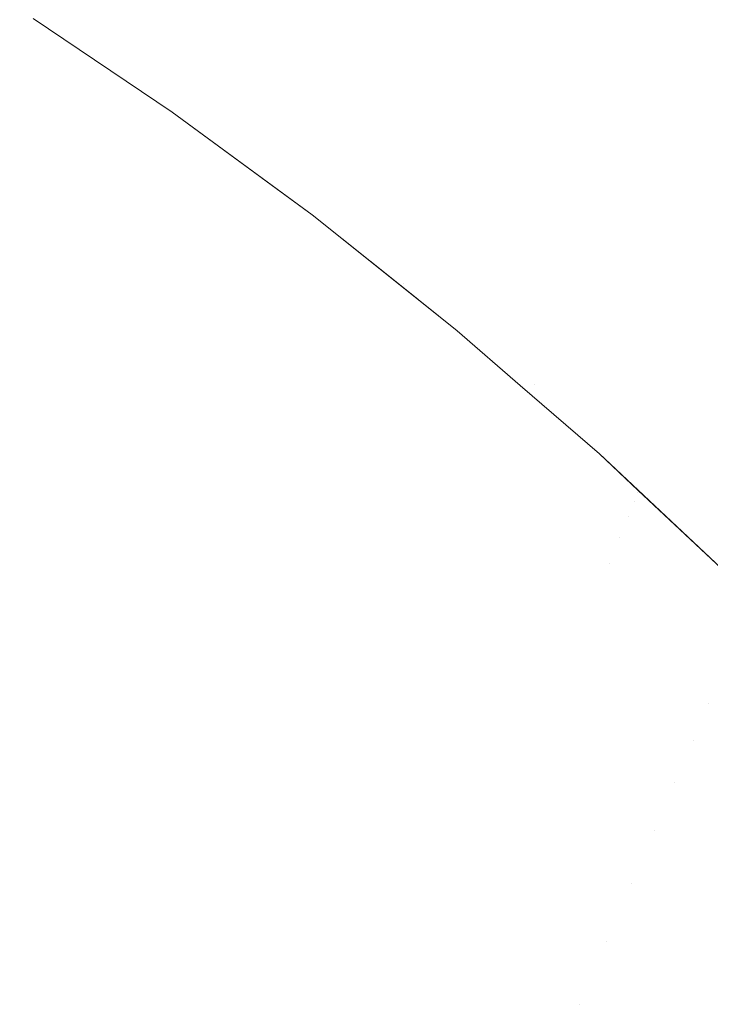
# Model space of a CAD drawing. Header units: centimetres. Extents: x -17.1 to 18.2, y 3.4 to 5.2.
# Tile 167 of 256: x -5.27198 to -5.26227, y 5.17832 to 5.19216. Entities that reach past the tile are written whole.
import ezdxf

# ---------------------------------------------------------------- set-up
doc = ezdxf.new("R2010")
doc.units = ezdxf.units.CM
doc.header["$LTSCALE"] = 2.54
doc.layers.add('Lucido design-1', color=7, linetype='Continuous')

# ---------------------------------------------------------------- blocks, each defined once
blk = doc.blocks.new('Gruppo-4-1')
at = {"color": 7, "linetype": 'Continuous', "lineweight": 9}
for points, invisible_edges in [([(18.147234, 5.190843, -1872.273252), (18.147234, 5.1926, -1872.277246), (-17.020308, 5.1926, -1872.277246), (-17.020308, 5.19167, -1872.275133)], 10), ([(-5.270146, 5.191068, -1872.917076), (-5.270156, 5.191034, -1872.918638), (-5.271968, 5.192242, -1872.918638), (-5.271958, 5.192276, -1872.917076)], 15), ([(-5.271784, 5.192177, -1872.915514), (-5.269833, 5.190863, -1872.915514), (-5.270146, 5.191068, -1872.917076), (-5.271958, 5.192276, -1872.917076)], 14), ([(-5.271903, 5.192287, -1872.710484), (-5.271747, 5.192287, -1872.705462), (-5.269938, 5.191079, -1872.705633), (-5.270091, 5.191079, -1872.71057)], 15), ([(-5.270091, 5.191079, -1872.71057), (-5.269833, 5.190863, -1872.715514), (-5.271784, 5.192177, -1872.715514), (-5.271903, 5.192287, -1872.710484)], 13), ([(-5.269683, 5.191079, -1872.700711), (-5.269938, 5.191079, -1872.705633), (-5.271747, 5.192287, -1872.705462), (-5.271488, 5.192287, -1872.700455)], 15), ([(-5.271488, 5.192287, -1872.700455), (-5.271125, 5.192287, -1872.695469), (-5.269327, 5.191079, -1872.69581), (-5.269683, 5.191079, -1872.700711)], 15), ([(-5.268871, 5.191079, -1872.690938), (-5.269327, 5.191079, -1872.69581), (-5.271125, 5.192287, -1872.695469), (-5.270661, 5.192287, -1872.690513)], 15), ([(-5.270661, 5.192287, -1872.690513), (-5.270097, 5.192287, -1872.685592), (-5.268316, 5.191079, -1872.686101), (-5.268871, 5.191079, -1872.690938)], 15), ([(-5.267665, 5.191079, -1872.681307), (-5.268316, 5.191079, -1872.686101), (-5.270097, 5.192287, -1872.685592), (-5.269434, 5.192287, -1872.680715)], 15), ([(-5.269434, 5.192287, -1872.680715), (-5.268674, 5.192287, -1872.675887), (-5.266918, 5.191079, -1872.676561), (-5.267665, 5.191079, -1872.681307)], 15), ([(-5.266078, 5.191079, -1872.67187), (-5.266918, 5.191079, -1872.676561), (-5.268674, 5.192287, -1872.675887), (-5.26782, 5.192287, -1872.671115)], 15), ([(-5.26782, 5.192287, -1872.671115), (-5.266873, 5.192287, -1872.666405), (-5.265147, 5.191079, -1872.66724), (-5.266078, 5.191079, -1872.67187)], 15), ([(-5.264128, 5.191079, -1872.662677), (-5.265147, 5.191079, -1872.66724), (-5.266873, 5.192287, -1872.666405), (-5.265837, 5.192287, -1872.661763)], 15), ([(-5.265837, 5.192287, -1872.661763), (-5.264713, 5.192287, -1872.657195), (-5.263024, 5.191079, -1872.658186), (-5.264128, 5.191079, -1872.662677)], 15), ([(-5.261837, 5.191079, -1872.653773), (-5.263024, 5.191079, -1872.658186), (-5.264713, 5.192287, -1872.657195), (-5.263506, 5.192287, -1872.652705)], 15), ([(-5.263506, 5.192287, -1872.652705), (-5.262217, 5.192287, -1872.6483), (-5.26057, 5.191079, -1872.649442), (-5.261837, 5.191079, -1872.653773)], 15), ([(-5.270173, 5.190979, -1872.920199), (-5.270196, 5.190901, -1872.921758), (-5.272005, 5.192107, -1872.921758), (-5.271983, 5.192186, -1872.920199)], 15), ([(-5.271983, 5.192186, -1872.920199), (-5.271968, 5.192242, -1872.918638), (-5.270156, 5.191034, -1872.918638), (-5.270173, 5.190979, -1872.920199)], 15), ([(-5.271784, 5.192177, -1872.915514), (-5.271784, 5.192177, -1872.715514), (-5.269833, 5.190863, -1872.715514), (-5.269833, 5.190863, -1872.915514)], 5), ([(-5.270227, 5.190802, -1872.923315), (-5.270264, 5.19068, -1872.924868), (-5.272068, 5.191883, -1872.924868), (-5.272034, 5.192006, -1872.923315)], 15), ([(-5.272034, 5.192006, -1872.923315), (-5.272005, 5.192107, -1872.921758), (-5.270196, 5.190901, -1872.921758), (-5.270227, 5.190802, -1872.923315)], 15), ([(-5.272109, 5.191738, -1872.926419), (-5.272068, 5.191883, -1872.924868), (-5.270264, 5.19068, -1872.924868), (-5.270307, 5.190537, -1872.926419)], 15), ([(-5.270307, 5.190537, -1872.926419), (-5.270358, 5.190372, -1872.927965), (-5.272156, 5.19157, -1872.927965), (-5.272109, 5.191738, -1872.926419)], 15), ([(-17.020308, 5.19167, -1872.275133), (-17.020308, 5.190843, -1872.273252), (18.147234, 5.190843, -1872.273252)], 10), ([(-5.272209, 5.191381, -1872.929507), (-5.272156, 5.19157, -1872.927965), (-5.270358, 5.190372, -1872.927965), (-5.270415, 5.190185, -1872.929507)], 15), ([(-5.270415, 5.190185, -1872.929507), (-5.270478, 5.189976, -1872.931044), (-5.272269, 5.19117, -1872.931044), (-5.272209, 5.191381, -1872.929507)], 15), ([(-5.272334, 5.190937, -1872.932576), (-5.272269, 5.19117, -1872.931044), (-5.270478, 5.189976, -1872.931044), (-5.270548, 5.189746, -1872.932576)], 15), ([(-5.270173, 5.190979, -1872.920199), (-5.270156, 5.191034, -1872.918638), (-5.268381, 5.189754, -1872.918638), (-5.268398, 5.189699, -1872.920199)], 15), ([(-5.26837, 5.189787, -1872.917076), (-5.268381, 5.189754, -1872.918638), (-5.270156, 5.191034, -1872.918638), (-5.270146, 5.191068, -1872.917076)], 15), ([(-5.270146, 5.191068, -1872.917076), (-5.269833, 5.190863, -1872.915514), (-5.268372, 5.18979, -1872.915514), (-5.26837, 5.189787, -1872.917076)], 13), ([(-5.270091, 5.191079, -1872.71057), (-5.269938, 5.191079, -1872.705633), (-5.268165, 5.189798, -1872.705801), (-5.268316, 5.189798, -1872.710654)], 15), ([(-5.268316, 5.189798, -1872.710654), (-5.267865, 5.189418, -1872.715514), (-5.269833, 5.190863, -1872.715514), (-5.270091, 5.191079, -1872.71057)], 13), ([(-5.267914, 5.189798, -1872.700962), (-5.268165, 5.189798, -1872.705801), (-5.269938, 5.191079, -1872.705633), (-5.269683, 5.191079, -1872.700711)], 15), ([(-5.269683, 5.191079, -1872.700711), (-5.269327, 5.191079, -1872.69581), (-5.267564, 5.189798, -1872.696144), (-5.267914, 5.189798, -1872.700962)], 15), ([(-5.267116, 5.189798, -1872.691354), (-5.267564, 5.189798, -1872.696144), (-5.269327, 5.191079, -1872.69581), (-5.268871, 5.191079, -1872.690938)], 15), ([(-5.268871, 5.191079, -1872.690938), (-5.268316, 5.191079, -1872.686101), (-5.266571, 5.189798, -1872.6866), (-5.267116, 5.189798, -1872.691354)], 15), ([(-5.26593, 5.189798, -1872.681886), (-5.266571, 5.189798, -1872.6866), (-5.268316, 5.191079, -1872.686101), (-5.267665, 5.191079, -1872.681307)], 15), ([(-5.267665, 5.191079, -1872.681307), (-5.266918, 5.191079, -1872.676561), (-5.265196, 5.189798, -1872.677221), (-5.26593, 5.189798, -1872.681886)], 15), ([(-5.26437, 5.189798, -1872.67261), (-5.265196, 5.189798, -1872.677221), (-5.266918, 5.191079, -1872.676561), (-5.266078, 5.191079, -1872.67187)], 15), ([(-5.266078, 5.191079, -1872.67187), (-5.265147, 5.191079, -1872.66724), (-5.263455, 5.189798, -1872.668058), (-5.26437, 5.189798, -1872.67261)], 15), ([(-5.262454, 5.189798, -1872.663573), (-5.263455, 5.189798, -1872.668058), (-5.265147, 5.191079, -1872.66724), (-5.264128, 5.191079, -1872.662677)], 15), ([(-5.264128, 5.191079, -1872.662677), (-5.263024, 5.191079, -1872.658186), (-5.261368, 5.189798, -1872.659158), (-5.262454, 5.189798, -1872.663573)], 15), ([(-5.260201, 5.189798, -1872.65482), (-5.261368, 5.189798, -1872.659158), (-5.263024, 5.191079, -1872.658186), (-5.261837, 5.191079, -1872.653773)], 15), ([(-5.270548, 5.189746, -1872.932576), (-5.270624, 5.189495, -1872.934101), (-5.272405, 5.190683, -1872.934101), (-5.272334, 5.190937, -1872.932576)], 15), ([(-5.270227, 5.190802, -1872.923315), (-5.270196, 5.190901, -1872.921758), (-5.268424, 5.189623, -1872.921758), (-5.268456, 5.189525, -1872.923315)], 15), ([(-5.268398, 5.189699, -1872.920199), (-5.268424, 5.189623, -1872.921758), (-5.270196, 5.190901, -1872.921758), (-5.270173, 5.190979, -1872.920199)], 15), ([(18.147234, 5.188913, -1872.269339), (18.147234, 5.190843, -1872.273252), (-17.020308, 5.190843, -1872.273252), (-17.020308, 5.189777, -1872.27109)], 10), ([(-5.268456, 5.189525, -1872.923315), (-5.268495, 5.189405, -1872.924868), (-5.270264, 5.19068, -1872.924868), (-5.270227, 5.190802, -1872.923315)], 15), ([(-5.268372, 5.18979, -1872.915514), (-5.269833, 5.190863, -1872.915514), (-5.269833, 5.190863, -1872.715514), (-5.267865, 5.189418, -1872.715514)], 10), ([(-5.272483, 5.190407, -1872.935619), (-5.272405, 5.190683, -1872.934101), (-5.270624, 5.189495, -1872.934101), (-5.270707, 5.189223, -1872.935619)], 15), ([(-5.270307, 5.190537, -1872.926419), (-5.270264, 5.19068, -1872.924868), (-5.268495, 5.189405, -1872.924868), (-5.268542, 5.189263, -1872.926419)], 15), ([(-5.268542, 5.189263, -1872.926419), (-5.268595, 5.189101, -1872.927965), (-5.270358, 5.190372, -1872.927965), (-5.270307, 5.190537, -1872.926419)], 15), ([(-5.270707, 5.189223, -1872.935619), (-5.270796, 5.18893, -1872.93713), (-5.272566, 5.19011, -1872.93713), (-5.272483, 5.190407, -1872.935619)], 15), ([(-5.270415, 5.190185, -1872.929507), (-5.270358, 5.190372, -1872.927965), (-5.268595, 5.189101, -1872.927965), (-5.268656, 5.188916, -1872.929507)], 15), ([(-5.272655, 5.189792, -1872.938634), (-5.272566, 5.19011, -1872.93713), (-5.270796, 5.18893, -1872.93713), (-5.270892, 5.188617, -1872.938634)], 15), ([(-5.268656, 5.188916, -1872.929507), (-5.268723, 5.188711, -1872.931044), (-5.270478, 5.189976, -1872.931044), (-5.270415, 5.190185, -1872.929507)], 15), ([(-5.270548, 5.189746, -1872.932576), (-5.270478, 5.189976, -1872.931044), (-5.268723, 5.188711, -1872.931044), (-5.268798, 5.188484, -1872.932576)], 15), ([(-17.020308, 5.189777, -1872.27109), (-17.020308, 5.188913, -1872.269339), (18.147234, 5.188913, -1872.269339)], 10), ([(-5.270892, 5.188617, -1872.938634), (-5.270993, 5.188283, -1872.940129), (-5.27275, 5.189454, -1872.940129), (-5.272655, 5.189792, -1872.938634)], 15), ([(-5.266632, 5.188437, -1872.917076), (-5.266643, 5.188404, -1872.918638), (-5.268381, 5.189754, -1872.918638), (-5.26837, 5.189787, -1872.917076)], 15), ([(-5.267865, 5.189418, -1872.715514), (-5.267865, 5.189418, -1872.915514), (-5.268372, 5.18979, -1872.915514)], 9), ([(-5.26837, 5.189787, -1872.917076), (-5.268372, 5.18979, -1872.915514), (-5.267865, 5.189418, -1872.915514)], 9), ([(-5.266632, 5.188437, -1872.917076), (-5.26837, 5.189787, -1872.917076), (-5.267865, 5.189418, -1872.915514)], 11), ([(-5.268316, 5.189798, -1872.710654), (-5.268165, 5.189798, -1872.705801), (-5.26643, 5.188447, -1872.705965), (-5.266578, 5.188447, -1872.710736)], 15), ([(-5.267865, 5.189418, -1872.715514), (-5.268316, 5.189798, -1872.710654), (-5.266578, 5.188447, -1872.710736)], 11), ([(-5.266184, 5.188447, -1872.701207), (-5.26643, 5.188447, -1872.705965), (-5.268165, 5.189798, -1872.705801), (-5.267914, 5.189798, -1872.700962)], 15), ([(-5.267914, 5.189798, -1872.700962), (-5.267564, 5.189798, -1872.696144), (-5.26584, 5.188447, -1872.696471), (-5.266184, 5.188447, -1872.701207)], 15), ([(-5.265399, 5.188447, -1872.691762), (-5.26584, 5.188447, -1872.696471), (-5.267564, 5.189798, -1872.696144), (-5.267116, 5.189798, -1872.691354)], 15), ([(-5.267116, 5.189798, -1872.691354), (-5.266571, 5.189798, -1872.6866), (-5.264863, 5.188447, -1872.687087), (-5.265399, 5.188447, -1872.691762)], 15), ([(-5.264233, 5.188447, -1872.682454), (-5.264863, 5.188447, -1872.687087), (-5.266571, 5.189798, -1872.6866), (-5.26593, 5.189798, -1872.681886)], 15), ([(-5.26593, 5.189798, -1872.681886), (-5.265196, 5.189798, -1872.677221), (-5.263511, 5.188447, -1872.677867), (-5.264233, 5.188447, -1872.682454)], 15), ([(-5.262699, 5.188447, -1872.673333), (-5.263511, 5.188447, -1872.677867), (-5.265196, 5.189798, -1872.677221), (-5.26437, 5.189798, -1872.67261)], 15), ([(-5.26437, 5.189798, -1872.67261), (-5.263455, 5.189798, -1872.668058), (-5.2618, 5.188447, -1872.668859), (-5.262699, 5.188447, -1872.673333)], 15), ([(-5.260815, 5.188447, -1872.664449), (-5.2618, 5.188447, -1872.668859), (-5.263455, 5.189798, -1872.668058), (-5.262454, 5.189798, -1872.663573)], 15), ([(-5.262454, 5.189798, -1872.663573), (-5.261368, 5.189798, -1872.659158), (-5.259748, 5.188447, -1872.660109), (-5.260815, 5.188447, -1872.664449)], 15), ([(-5.268798, 5.188484, -1872.932576), (-5.268879, 5.188237, -1872.934101), (-5.270624, 5.189495, -1872.934101), (-5.270548, 5.189746, -1872.932576)], 15), ([(-5.266662, 5.18835, -1872.920199), (-5.266689, 5.188275, -1872.921758), (-5.268424, 5.189623, -1872.921758), (-5.268398, 5.189699, -1872.920199)], 15), ([(-5.268398, 5.189699, -1872.920199), (-5.268381, 5.189754, -1872.918638), (-5.266643, 5.188404, -1872.918638), (-5.266662, 5.18835, -1872.920199)], 15), ([(-5.270707, 5.189223, -1872.935619), (-5.270624, 5.189495, -1872.934101), (-5.268879, 5.188237, -1872.934101), (-5.268967, 5.187968, -1872.935619)], 15), ([(-5.266723, 5.188178, -1872.923315), (-5.266765, 5.18806, -1872.924868), (-5.268495, 5.189405, -1872.924868), (-5.268456, 5.189525, -1872.923315)], 15), ([(-5.268456, 5.189525, -1872.923315), (-5.268424, 5.189623, -1872.921758), (-5.266689, 5.188275, -1872.921758), (-5.266723, 5.188178, -1872.923315)], 15), ([(-5.272851, 5.189095, -1872.941616), (-5.27275, 5.189454, -1872.940129), (-5.270993, 5.188283, -1872.940129), (-5.271101, 5.187929, -1872.941616)], 15), ([(-5.268542, 5.189263, -1872.926419), (-5.268495, 5.189405, -1872.924868), (-5.266765, 5.18806, -1872.924868), (-5.266814, 5.187921, -1872.926419)], 15), ([(-5.265824, 5.187789, -1872.915514), (-5.267865, 5.189418, -1872.915514), (-5.267865, 5.189418, -1872.715514), (-5.266636, 5.188437, -1872.715514)], 10), ([(-5.266578, 5.188447, -1872.710736), (-5.266636, 5.188437, -1872.715514), (-5.267865, 5.189418, -1872.715514)], 9), ([(-5.267865, 5.189418, -1872.915514), (-5.265824, 5.187789, -1872.915514), (-5.266632, 5.188437, -1872.917076)], 10), ([(-5.268967, 5.187968, -1872.935619), (-5.269062, 5.18768, -1872.93713), (-5.270796, 5.18893, -1872.93713), (-5.270707, 5.189223, -1872.935619)], 15), ([(-5.266814, 5.187921, -1872.926419), (-5.26687, 5.187761, -1872.927965), (-5.268595, 5.189101, -1872.927965), (-5.268542, 5.189263, -1872.926419)], 15), ([(-5.271101, 5.187929, -1872.941616), (-5.271215, 5.187555, -1872.943094), (-5.272957, 5.188716, -1872.943094), (-5.272851, 5.189095, -1872.941616)], 15), ([(-5.268656, 5.188916, -1872.929507), (-5.268595, 5.189101, -1872.927965), (-5.26687, 5.187761, -1872.927965), (-5.266935, 5.187579, -1872.929507)], 15), ([(18.147234, 5.186815, -1872.265514), (18.147234, 5.188913, -1872.269339), (-17.020308, 5.188913, -1872.269339), (-17.020308, 5.187727, -1872.267176)], 10), ([(-5.270892, 5.188617, -1872.938634), (-5.270796, 5.18893, -1872.93713), (-5.269062, 5.18768, -1872.93713), (-5.269163, 5.187371, -1872.938634)], 15), ([(-5.266935, 5.187579, -1872.929507), (-5.267006, 5.187377, -1872.931044), (-5.268723, 5.188711, -1872.931044), (-5.268656, 5.188916, -1872.929507)], 15), ([(-5.273069, 5.188317, -1872.944562), (-5.272957, 5.188716, -1872.943094), (-5.271215, 5.187555, -1872.943094), (-5.271335, 5.187161, -1872.944562)], 15), ([(-5.268798, 5.188484, -1872.932576), (-5.268723, 5.188711, -1872.931044), (-5.267006, 5.187377, -1872.931044), (-5.267085, 5.187154, -1872.932576)], 15), ([(-5.269163, 5.187371, -1872.938634), (-5.269272, 5.187041, -1872.940129), (-5.270993, 5.188283, -1872.940129), (-5.270892, 5.188617, -1872.938634)], 15), ([(-5.267085, 5.187154, -1872.932576), (-5.267171, 5.18691, -1872.934101), (-5.268879, 5.188237, -1872.934101), (-5.268798, 5.188484, -1872.932576)], 15), ([(-5.266662, 5.18835, -1872.920199), (-5.266643, 5.188404, -1872.918638), (-5.264945, 5.186988, -1872.918638), (-5.264965, 5.186935, -1872.920199)], 15), ([(-5.264933, 5.18702, -1872.917076), (-5.264945, 5.186988, -1872.918638), (-5.266643, 5.188404, -1872.918638), (-5.266632, 5.188437, -1872.917076)], 15), ([(-5.265824, 5.187789, -1872.715514), (-5.266636, 5.188437, -1872.715514), (-5.266578, 5.188447, -1872.710736)], 10), ([(-5.266636, 5.188437, -1872.715514), (-5.265824, 5.187789, -1872.715514), (-5.265824, 5.187789, -1872.915514)], 10), ([(-5.264933, 5.18702, -1872.917076), (-5.266632, 5.188437, -1872.917076), (-5.265824, 5.187789, -1872.915514)], 11), ([(-5.266578, 5.188447, -1872.710736), (-5.26643, 5.188447, -1872.705965), (-5.265824, 5.187789, -1872.715514)], 11), ([(-5.265824, 5.187789, -1872.715514), (-5.26643, 5.188447, -1872.705965), (-5.264735, 5.187031, -1872.706125)], 11), ([(-5.264492, 5.187031, -1872.701447), (-5.264735, 5.187031, -1872.706125), (-5.26643, 5.188447, -1872.705965), (-5.266184, 5.188447, -1872.701207)], 15), ([(-5.266184, 5.188447, -1872.701207), (-5.26584, 5.188447, -1872.696471), (-5.264154, 5.187031, -1872.69679), (-5.264492, 5.187031, -1872.701447)], 15), ([(-5.263721, 5.187031, -1872.69216), (-5.264154, 5.187031, -1872.69679), (-5.26584, 5.188447, -1872.696471), (-5.265399, 5.188447, -1872.691762)], 15), ([(-5.265399, 5.188447, -1872.691762), (-5.264863, 5.188447, -1872.687087), (-5.263194, 5.187031, -1872.687564), (-5.263721, 5.187031, -1872.69216)], 15), ([(-5.262575, 5.187031, -1872.683008), (-5.263194, 5.187031, -1872.687564), (-5.264863, 5.188447, -1872.687087), (-5.264233, 5.188447, -1872.682454)], 15), ([(-5.264233, 5.188447, -1872.682454), (-5.263511, 5.188447, -1872.677867), (-5.261865, 5.187031, -1872.678498), (-5.262575, 5.187031, -1872.683008)], 15), ([(-5.261067, 5.187031, -1872.674041), (-5.261865, 5.187031, -1872.678498), (-5.263511, 5.188447, -1872.677867), (-5.262699, 5.188447, -1872.673333)], 15), ([(-5.262699, 5.188447, -1872.673333), (-5.2618, 5.188447, -1872.668859), (-5.260182, 5.187031, -1872.669641), (-5.261067, 5.187031, -1872.674041)], 15), ([(-5.271335, 5.187161, -1872.944562), (-5.27146, 5.186748, -1872.946019), (-5.273187, 5.187898, -1872.946019), (-5.273069, 5.188317, -1872.944562)], 15), ([(-5.271101, 5.187929, -1872.941616), (-5.270993, 5.188283, -1872.940129), (-5.269272, 5.187041, -1872.940129), (-5.269386, 5.186692, -1872.941616)], 15), ([(-5.266723, 5.188178, -1872.923315), (-5.266689, 5.188275, -1872.921758), (-5.264993, 5.186861, -1872.921758), (-5.265029, 5.186766, -1872.923315)], 15), ([(-5.264965, 5.186935, -1872.920199), (-5.264993, 5.186861, -1872.921758), (-5.266689, 5.188275, -1872.921758), (-5.266662, 5.18835, -1872.920199)], 15), ([(-5.268967, 5.187968, -1872.935619), (-5.268879, 5.188237, -1872.934101), (-5.267171, 5.18691, -1872.934101), (-5.267264, 5.186646, -1872.935619)], 15), ([(-5.265029, 5.186766, -1872.923315), (-5.265073, 5.18665, -1872.924868), (-5.266765, 5.18806, -1872.924868), (-5.266723, 5.188178, -1872.923315)], 15), ([(-5.266814, 5.187921, -1872.926419), (-5.266765, 5.18806, -1872.924868), (-5.265073, 5.18665, -1872.924868), (-5.265125, 5.186513, -1872.926419)], 15), ([(-5.27331, 5.18746, -1872.947466), (-5.273187, 5.187898, -1872.946019), (-5.27146, 5.186748, -1872.946019), (-5.271592, 5.186315, -1872.947466)], 15), ([(-5.269386, 5.186692, -1872.941616), (-5.269508, 5.186323, -1872.943094), (-5.271215, 5.187555, -1872.943094), (-5.271101, 5.187929, -1872.941616)], 15), ([(-5.267264, 5.186646, -1872.935619), (-5.267365, 5.186361, -1872.93713), (-5.269062, 5.18768, -1872.93713), (-5.268967, 5.187968, -1872.935619)], 15), ([(-5.265125, 5.186513, -1872.926419), (-5.265185, 5.186355, -1872.927965), (-5.26687, 5.187761, -1872.927965), (-5.266814, 5.187921, -1872.926419)], 15), ([(-17.020308, 5.187727, -1872.267176), (-17.020308, 5.187023, -1872.265894), (18.147234, 5.186815, -1872.265514)], 10), ([(-5.266935, 5.187579, -1872.929507), (-5.26687, 5.187761, -1872.927965), (-5.265185, 5.186355, -1872.927965), (-5.265253, 5.186176, -1872.929507)], 15), ([(-5.264938, 5.187021, -1872.915514), (-5.265824, 5.187789, -1872.915514), (-5.265824, 5.187789, -1872.715514), (-5.264938, 5.187021, -1872.715514)], 10), ([(-5.264735, 5.187031, -1872.706125), (-5.264938, 5.187021, -1872.715514), (-5.265824, 5.187789, -1872.715514)], 9), ([(-5.265824, 5.187789, -1872.915514), (-5.264938, 5.187021, -1872.915514), (-5.264933, 5.18702, -1872.917076)], 10), ([(-5.269163, 5.187371, -1872.938634), (-5.269062, 5.18768, -1872.93713), (-5.267365, 5.186361, -1872.93713), (-5.267472, 5.186057, -1872.938634)], 15), ([(-5.265253, 5.186176, -1872.929507), (-5.265328, 5.185977, -1872.931044), (-5.267006, 5.187377, -1872.931044), (-5.266935, 5.187579, -1872.929507)], 15), ([(-5.271592, 5.186315, -1872.947466), (-5.271729, 5.185864, -1872.948903), (-5.273438, 5.187003, -1872.948903), (-5.27331, 5.18746, -1872.947466)], 15), ([(-5.271335, 5.187161, -1872.944562), (-5.271215, 5.187555, -1872.943094), (-5.269508, 5.186323, -1872.943094), (-5.269635, 5.185935, -1872.944562)], 15), ([(-5.267472, 5.186057, -1872.938634), (-5.267587, 5.185732, -1872.940129), (-5.269272, 5.187041, -1872.940129), (-5.269163, 5.187371, -1872.938634)], 15), ([(-5.267085, 5.187154, -1872.932576), (-5.267006, 5.187377, -1872.931044), (-5.265328, 5.185977, -1872.931044), (-5.265411, 5.185758, -1872.932576)], 15), ([(-5.269635, 5.185935, -1872.944562), (-5.269769, 5.185528, -1872.946019), (-5.27146, 5.186748, -1872.946019), (-5.271335, 5.187161, -1872.944562)], 15), ([(-5.265411, 5.185758, -1872.932576), (-5.265502, 5.185518, -1872.934101), (-5.267171, 5.18691, -1872.934101), (-5.267085, 5.187154, -1872.932576)], 15), ([(-17.020308, 5.187023, -1872.265894), (-17.020308, 5.186815, -1872.265514), (18.147234, 5.186815, -1872.265514)], 10), ([(-5.273571, 5.186527, -1872.950327), (-5.273438, 5.187003, -1872.948903), (-5.271729, 5.185864, -1872.948903), (-5.271872, 5.185395, -1872.950327)], 15), ([(-5.269386, 5.186692, -1872.941616), (-5.269272, 5.187041, -1872.940129), (-5.267587, 5.185732, -1872.940129), (-5.267708, 5.185388, -1872.941616)], 15), ([(-5.263288, 5.18551, -1872.918638), (-5.264945, 5.186988, -1872.918638), (-5.264933, 5.18702, -1872.917076)], 11), ([(-5.263824, 5.186056, -1872.715514), (-5.264938, 5.187021, -1872.715514), (-5.264735, 5.187031, -1872.706125)], 10), ([(-5.264938, 5.187021, -1872.715514), (-5.263824, 5.186056, -1872.715514), (-5.263824, 5.186056, -1872.915514), (-5.264938, 5.187021, -1872.915514)], 10), ([(-5.264933, 5.18702, -1872.917076), (-5.264938, 5.187021, -1872.915514), (-5.263824, 5.186056, -1872.915514)], 9), ([(-5.263824, 5.186056, -1872.915514), (-5.263288, 5.18551, -1872.918638), (-5.264933, 5.18702, -1872.917076)], 11), ([(-5.264735, 5.187031, -1872.706125), (-5.26308, 5.185551, -1872.706281), (-5.263824, 5.186056, -1872.715514)], 11), ([(-5.262842, 5.185551, -1872.701681), (-5.26308, 5.185551, -1872.706281), (-5.264735, 5.187031, -1872.706125), (-5.264492, 5.187031, -1872.701447)], 15), ([(-5.264492, 5.187031, -1872.701447), (-5.264154, 5.187031, -1872.69679), (-5.262509, 5.185551, -1872.697102), (-5.262842, 5.185551, -1872.701681)], 15), ([(-5.262083, 5.185551, -1872.692549), (-5.262509, 5.185551, -1872.697102), (-5.264154, 5.187031, -1872.69679), (-5.263721, 5.187031, -1872.69216)], 15), ([(-5.263721, 5.187031, -1872.69216), (-5.263194, 5.187031, -1872.687564), (-5.261565, 5.185551, -1872.688029), (-5.262083, 5.185551, -1872.692549)], 15), ([(-5.260956, 5.185551, -1872.683549), (-5.261565, 5.185551, -1872.688029), (-5.263194, 5.187031, -1872.687564), (-5.262575, 5.187031, -1872.683008)], 15), ([(-5.262575, 5.187031, -1872.683008), (-5.261865, 5.187031, -1872.678498), (-5.260258, 5.185551, -1872.679114), (-5.260956, 5.185551, -1872.683549)], 15), ([(-5.267264, 5.186646, -1872.935619), (-5.267171, 5.18691, -1872.934101), (-5.265502, 5.185518, -1872.934101), (-5.2656, 5.185258, -1872.935619)], 15), ([(-5.263288, 5.18551, -1872.918638), (-5.263339, 5.185385, -1872.921758), (-5.264993, 5.186861, -1872.921758), (-5.264965, 5.186935, -1872.920199)], 15), ([(-5.264965, 5.186935, -1872.920199), (-5.264945, 5.186988, -1872.918638), (-5.263288, 5.18551, -1872.918638)], 11), ([(18.147234, 5.184551, -1872.261784), (18.147234, 5.186815, -1872.265514), (-17.020308, 5.186815, -1872.265514), (-17.020308, 5.186284, -1872.26464)], 10), ([(-5.271592, 5.186315, -1872.947466), (-5.27146, 5.186748, -1872.946019), (-5.269769, 5.185528, -1872.946019), (-5.269909, 5.185101, -1872.947466)], 15), ([(-5.263339, 5.185385, -1872.921758), (-5.263423, 5.185177, -1872.924868), (-5.265073, 5.18665, -1872.924868), (-5.265029, 5.186766, -1872.923315)], 15), ([(-5.265029, 5.186766, -1872.923315), (-5.264993, 5.186861, -1872.921758), (-5.263339, 5.185385, -1872.921758)], 11), ([(-5.267708, 5.185388, -1872.941616), (-5.267837, 5.185025, -1872.943094), (-5.269508, 5.186323, -1872.943094), (-5.269386, 5.186692, -1872.941616)], 15), ([(-5.2656, 5.185258, -1872.935619), (-5.265706, 5.184978, -1872.93713), (-5.267365, 5.186361, -1872.93713), (-5.267264, 5.186646, -1872.935619)], 15), ([(-5.265125, 5.186513, -1872.926419), (-5.265073, 5.18665, -1872.924868), (-5.263423, 5.185177, -1872.924868)], 11), ([(-5.271872, 5.185395, -1872.950327), (-5.272021, 5.184907, -1872.95174), (-5.27371, 5.186033, -1872.95174), (-5.273571, 5.186527, -1872.950327)], 15), ([(-5.263423, 5.185177, -1872.924868), (-5.26354, 5.184887, -1872.927965), (-5.265185, 5.186355, -1872.927965), (-5.265125, 5.186513, -1872.926419)], 15), ([(-5.269909, 5.185101, -1872.947466), (-5.270055, 5.184657, -1872.948903), (-5.271729, 5.185864, -1872.948903), (-5.271592, 5.186315, -1872.947466)], 15), ([(-5.269635, 5.185935, -1872.944562), (-5.269508, 5.186323, -1872.943094), (-5.267837, 5.185025, -1872.943094), (-5.267972, 5.184643, -1872.944562)], 15), ([(-5.267472, 5.186057, -1872.938634), (-5.267365, 5.186361, -1872.93713), (-5.265706, 5.184978, -1872.93713), (-5.26582, 5.184678, -1872.938634)], 15), ([(-5.265253, 5.186176, -1872.929507), (-5.265185, 5.186355, -1872.927965), (-5.26354, 5.184887, -1872.927965)], 11), ([(18.147234, 5.184551, -1872.261784), (-17.020308, 5.186284, -1872.26464), (-17.020308, 5.185531, -1872.263399)], 9), ([(-5.26354, 5.184887, -1872.927965), (-5.26369, 5.184516, -1872.931044), (-5.265328, 5.185977, -1872.931044), (-5.265253, 5.186176, -1872.929507)], 15), ([(-5.26582, 5.184678, -1872.938634), (-5.26594, 5.184359, -1872.940129), (-5.267587, 5.185732, -1872.940129), (-5.267472, 5.186057, -1872.938634)], 15), ([(-5.263824, 5.186056, -1872.715514), (-5.261811, 5.184164, -1872.715514), (-5.261811, 5.184164, -1872.915514), (-5.263279, 5.185543, -1872.915514)], 10), ([(-5.263279, 5.185543, -1872.915514), (-5.263824, 5.186056, -1872.915514), (-5.263824, 5.186056, -1872.715514)], 10), ([(-5.261811, 5.184164, -1872.715514), (-5.263824, 5.186056, -1872.715514), (-5.26308, 5.185551, -1872.706281), (-5.261468, 5.184013, -1872.706433)], 14), ([(-5.263824, 5.186056, -1872.915514), (-5.263279, 5.185543, -1872.915514), (-5.263288, 5.18551, -1872.918638)], 10), ([(-5.267972, 5.184643, -1872.944562), (-5.268113, 5.184242, -1872.946019), (-5.269769, 5.185528, -1872.946019), (-5.269635, 5.185935, -1872.944562)], 15), ([(-5.265411, 5.185758, -1872.932576), (-5.265328, 5.185977, -1872.931044), (-5.26369, 5.184516, -1872.931044)], 11), ([(-5.271872, 5.185395, -1872.950327), (-5.271729, 5.185864, -1872.948903), (-5.270055, 5.184657, -1872.948903), (-5.270207, 5.184194, -1872.950327)], 15), ([(-5.26369, 5.184516, -1872.931044), (-5.263873, 5.184064, -1872.934101), (-5.265502, 5.185518, -1872.934101), (-5.265411, 5.185758, -1872.932576)], 15), ([(-5.267708, 5.185388, -1872.941616), (-5.267587, 5.185732, -1872.940129), (-5.26594, 5.184359, -1872.940129), (-5.266069, 5.184021, -1872.941616)], 15), ([(-17.020308, 5.185531, -1872.263399), (-17.020308, 5.184551, -1872.261784), (18.147234, 5.184551, -1872.261784)], 10), ([(-5.269909, 5.185101, -1872.947466), (-5.269769, 5.185528, -1872.946019), (-5.268113, 5.184242, -1872.946019), (-5.268262, 5.183822, -1872.947466)], 15), ([(-5.2656, 5.185258, -1872.935619), (-5.265502, 5.185518, -1872.934101), (-5.263873, 5.184064, -1872.934101), (-5.263976, 5.183809, -1872.935619)], 15), ([(-5.261727, 5.183849, -1872.921758), (-5.263339, 5.185385, -1872.921758), (-5.263288, 5.18551, -1872.918638), (-5.261674, 5.183972, -1872.918638)], 15), ([(-5.261674, 5.183972, -1872.918638), (-5.263288, 5.18551, -1872.918638), (-5.263279, 5.185543, -1872.915514), (-5.261811, 5.184164, -1872.915514)], 11), ([(-5.261234, 5.184013, -1872.701909), (-5.261468, 5.184013, -1872.706433), (-5.26308, 5.185551, -1872.706281), (-5.262842, 5.185551, -1872.701681)], 15), ([(-5.262842, 5.185551, -1872.701681), (-5.262509, 5.185551, -1872.697102), (-5.260906, 5.184013, -1872.697406), (-5.261234, 5.184013, -1872.701909)], 15), ([(-5.260487, 5.184013, -1872.692928), (-5.260906, 5.184013, -1872.697406), (-5.262509, 5.185551, -1872.697102), (-5.262083, 5.185551, -1872.692549)], 15), ([(-5.270207, 5.184194, -1872.950327), (-5.270365, 5.183713, -1872.95174), (-5.272021, 5.184907, -1872.95174), (-5.271872, 5.185395, -1872.950327)], 15), ([(-5.266069, 5.184021, -1872.941616), (-5.266204, 5.183664, -1872.943094), (-5.267837, 5.185025, -1872.943094), (-5.267708, 5.185388, -1872.941616)], 15), ([(-5.261815, 5.183645, -1872.924868), (-5.263423, 5.185177, -1872.924868), (-5.263339, 5.185385, -1872.921758), (-5.261727, 5.183849, -1872.921758)], 15), ([(-5.263976, 5.183809, -1872.935619), (-5.264088, 5.183534, -1872.93713), (-5.265706, 5.184978, -1872.93713), (-5.2656, 5.185258, -1872.935619)], 15), ([(-5.268262, 5.183822, -1872.947466), (-5.268416, 5.183384, -1872.948903), (-5.270055, 5.184657, -1872.948903), (-5.269909, 5.185101, -1872.947466)], 15), ([(-5.261937, 5.183361, -1872.927965), (-5.26354, 5.184887, -1872.927965), (-5.263423, 5.185177, -1872.924868), (-5.261815, 5.183645, -1872.924868)], 15), ([(-5.267972, 5.184643, -1872.944562), (-5.267837, 5.185025, -1872.943094), (-5.266204, 5.183664, -1872.943094), (-5.266346, 5.183287, -1872.944562)], 15), ([(-5.26582, 5.184678, -1872.938634), (-5.265706, 5.184978, -1872.93713), (-5.264088, 5.183534, -1872.93713), (-5.264207, 5.183239, -1872.938634)], 15), ([(-5.272175, 5.184401, -1872.953141), (-5.272021, 5.184907, -1872.95174), (-5.270365, 5.183713, -1872.95174), (-5.270529, 5.183214, -1872.953141)], 15), ([(-5.262095, 5.182996, -1872.931044), (-5.26369, 5.184516, -1872.931044), (-5.26354, 5.184887, -1872.927965), (-5.261937, 5.183361, -1872.927965)], 15), ([(-5.270207, 5.184194, -1872.950327), (-5.270055, 5.184657, -1872.948903), (-5.268416, 5.183384, -1872.948903), (-5.268578, 5.182928, -1872.950327)], 15), ([(-5.264207, 5.183239, -1872.938634), (-5.264334, 5.182926, -1872.940129), (-5.26594, 5.184359, -1872.940129), (-5.26582, 5.184678, -1872.938634)], 15), ([(18.147234, 5.182127, -1872.258156), (18.147234, 5.184551, -1872.261784), (-17.020308, 5.184551, -1872.261784), (-17.020308, 5.183203, -1872.259766)], 10), ([(-5.266346, 5.183287, -1872.944562), (-5.266496, 5.182893, -1872.946019), (-5.268113, 5.184242, -1872.946019), (-5.267972, 5.184643, -1872.944562)], 15), ([(-5.262286, 5.182553, -1872.934101), (-5.263873, 5.184064, -1872.934101), (-5.26369, 5.184516, -1872.931044), (-5.262095, 5.182996, -1872.931044)], 15), ([(-5.270529, 5.183214, -1872.953141), (-5.270698, 5.182698, -1872.954529), (-5.272334, 5.183878, -1872.954529), (-5.272175, 5.184401, -1872.953141)], 15), ([(-5.268262, 5.183822, -1872.947466), (-5.268113, 5.184242, -1872.946019), (-5.266496, 5.182893, -1872.946019), (-5.266652, 5.182479, -1872.947466)], 15), ([(-5.266069, 5.184021, -1872.941616), (-5.26594, 5.184359, -1872.940129), (-5.264334, 5.182926, -1872.940129), (-5.264468, 5.182593, -1872.941616)], 15), ([(-5.268578, 5.182928, -1872.950327), (-5.268745, 5.182454, -1872.95174), (-5.270365, 5.183713, -1872.95174), (-5.270207, 5.184194, -1872.950327)], 15), ([(-5.264468, 5.182593, -1872.941616), (-5.26461, 5.182242, -1872.943094), (-5.266204, 5.183664, -1872.943094), (-5.266069, 5.184021, -1872.941616)], 15), ([(-5.263976, 5.183809, -1872.935619), (-5.263873, 5.184064, -1872.934101), (-5.262286, 5.182553, -1872.934101)], 11), ([(-5.272498, 5.183337, -1872.955904), (-5.272334, 5.183878, -1872.954529), (-5.270698, 5.182698, -1872.954529), (-5.270873, 5.182165, -1872.955904)], 15), ([(-5.266652, 5.182479, -1872.947466), (-5.266815, 5.182048, -1872.948903), (-5.268416, 5.183384, -1872.948903), (-5.268262, 5.183822, -1872.947466)], 15), ([(-5.270529, 5.183214, -1872.953141), (-5.270365, 5.183713, -1872.95174), (-5.268745, 5.182454, -1872.95174), (-5.268918, 5.181963, -1872.953141)], 15), ([(-5.262286, 5.182553, -1872.934101), (-5.26251, 5.182031, -1872.93713), (-5.264088, 5.183534, -1872.93713), (-5.263976, 5.183809, -1872.935619)], 15), ([(-5.266346, 5.183287, -1872.944562), (-5.266204, 5.183664, -1872.943094), (-5.26461, 5.182242, -1872.943094), (-5.26476, 5.181872, -1872.944562)], 15), ([(-5.264207, 5.183239, -1872.938634), (-5.264088, 5.183534, -1872.93713), (-5.26251, 5.182031, -1872.93713)], 11), ([(-5.270873, 5.182165, -1872.955904), (-5.271054, 5.181616, -1872.957266), (-5.272668, 5.18278, -1872.957266), (-5.272498, 5.183337, -1872.955904)], 15), ([(-5.268578, 5.182928, -1872.950327), (-5.268416, 5.183384, -1872.948903), (-5.266815, 5.182048, -1872.948903), (-5.266985, 5.1816, -1872.950327)], 15), ([(-5.26476, 5.181872, -1872.944562), (-5.264917, 5.181484, -1872.946019), (-5.266496, 5.182893, -1872.946019), (-5.266346, 5.183287, -1872.944562)], 15), ([(-17.020308, 5.183203, -1872.259766), (-17.020308, 5.182127, -1872.258156), (18.147234, 5.182127, -1872.258156)], 10), ([(-5.268918, 5.181963, -1872.953141), (-5.269098, 5.181455, -1872.954529), (-5.270698, 5.182698, -1872.954529), (-5.270529, 5.183214, -1872.953141)], 15), ([(-5.26251, 5.182031, -1872.93713), (-5.262768, 5.181434, -1872.940129), (-5.264334, 5.182926, -1872.940129), (-5.264207, 5.183239, -1872.938634)], 15), ([(-5.262095, 5.182996, -1872.931044), (-5.260542, 5.181421, -1872.931044), (-5.260741, 5.180986, -1872.934101), (-5.262286, 5.182553, -1872.934101)], 15), ([(-5.266985, 5.1816, -1872.950327), (-5.267162, 5.181134, -1872.95174), (-5.268745, 5.182454, -1872.95174), (-5.268578, 5.182928, -1872.950327)], 15), ([(-5.266652, 5.182479, -1872.947466), (-5.266496, 5.182893, -1872.946019), (-5.264917, 5.181484, -1872.946019), (-5.265081, 5.181078, -1872.947466)], 15), ([(-5.264468, 5.182593, -1872.941616), (-5.264334, 5.182926, -1872.940129), (-5.262768, 5.181434, -1872.940129)], 11), ([(-5.272843, 5.182206, -1872.958614), (-5.272668, 5.18278, -1872.957266), (-5.271054, 5.181616, -1872.957266), (-5.27124, 5.18105, -1872.958614)], 15), ([(-5.270873, 5.182165, -1872.955904), (-5.270698, 5.182698, -1872.954529), (-5.269098, 5.181455, -1872.954529), (-5.269283, 5.18093, -1872.955904)], 15), ([(-5.262768, 5.181434, -1872.940129), (-5.263058, 5.180763, -1872.943094), (-5.26461, 5.182242, -1872.943094), (-5.264468, 5.182593, -1872.941616)], 15), ([(-5.268918, 5.181963, -1872.953141), (-5.268745, 5.182454, -1872.95174), (-5.267162, 5.181134, -1872.95174), (-5.267344, 5.18065, -1872.953141)], 15), ([(-5.265081, 5.181078, -1872.947466), (-5.265253, 5.180654, -1872.948903), (-5.266815, 5.182048, -1872.948903), (-5.266652, 5.182479, -1872.947466)], 15), ([(-5.262286, 5.182553, -1872.934101), (-5.260741, 5.180986, -1872.934101), (-5.260976, 5.180475, -1872.93713), (-5.26251, 5.182031, -1872.93713)], 15), ([(-5.27124, 5.18105, -1872.958614), (-5.271431, 5.180468, -1872.959948), (-5.273022, 5.181616, -1872.959948), (-5.272843, 5.182206, -1872.958614)], 15), ([(-5.269283, 5.18093, -1872.955904), (-5.269474, 5.180389, -1872.957266), (-5.271054, 5.181616, -1872.957266), (-5.270873, 5.182165, -1872.955904)], 15), ([(-5.26476, 5.181872, -1872.944562), (-5.26461, 5.182242, -1872.943094), (-5.263058, 5.180763, -1872.943094)], 11), ([(18.147234, 5.179547, -1872.254638), (18.147234, 5.182127, -1872.258156), (-17.020308, 5.182127, -1872.258156), (-17.020308, 5.180753, -1872.256282)], 10), ([(-5.266985, 5.1816, -1872.950327), (-5.266815, 5.182048, -1872.948903), (-5.265253, 5.180654, -1872.948903), (-5.265431, 5.180213, -1872.950327)], 15), ([(-5.26251, 5.182031, -1872.93713), (-5.260976, 5.180475, -1872.93713), (-5.261244, 5.179889, -1872.940129), (-5.262768, 5.181434, -1872.940129)], 15), ([(-5.267344, 5.18065, -1872.953141), (-5.267534, 5.18015, -1872.954529), (-5.269098, 5.181455, -1872.954529), (-5.268918, 5.181963, -1872.953141)], 15), ([(-5.263058, 5.180763, -1872.943094), (-5.263379, 5.180018, -1872.946019), (-5.264917, 5.181484, -1872.946019), (-5.26476, 5.181872, -1872.944562)], 15), ([(-5.273207, 5.18101, -1872.961268), (-5.273022, 5.181616, -1872.959948), (-5.271431, 5.180468, -1872.959948), (-5.271627, 5.179871, -1872.961268)], 15), ([(-5.27124, 5.18105, -1872.958614), (-5.271054, 5.181616, -1872.957266), (-5.269474, 5.180389, -1872.957266), (-5.269671, 5.179831, -1872.958614)], 15), ([(-5.265431, 5.180213, -1872.950327), (-5.265616, 5.179755, -1872.95174), (-5.267162, 5.181134, -1872.95174), (-5.266985, 5.1816, -1872.950327)], 15), ([(-5.265081, 5.181078, -1872.947466), (-5.264917, 5.181484, -1872.946019), (-5.263379, 5.180018, -1872.946019)], 11), ([(-5.269283, 5.18093, -1872.955904), (-5.269098, 5.181455, -1872.954529), (-5.267534, 5.18015, -1872.954529), (-5.267729, 5.179634, -1872.955904)], 15), ([(-5.262768, 5.181434, -1872.940129), (-5.261244, 5.179889, -1872.940129), (-5.261547, 5.17923, -1872.943094), (-5.263058, 5.180763, -1872.943094)], 15), ([(-5.267344, 5.18065, -1872.953141), (-5.267162, 5.181134, -1872.95174), (-5.265616, 5.179755, -1872.95174), (-5.265809, 5.17928, -1872.953141)], 15), ([(-5.263379, 5.180018, -1872.946019), (-5.26373, 5.179204, -1872.948903), (-5.265253, 5.180654, -1872.948903), (-5.265081, 5.181078, -1872.947466)], 15), ([(-5.271627, 5.179871, -1872.961268), (-5.271828, 5.179258, -1872.962573), (-5.273396, 5.180389, -1872.962573), (-5.273207, 5.18101, -1872.961268)], 15), ([(-5.269671, 5.179831, -1872.958614), (-5.269874, 5.179258, -1872.959948), (-5.271431, 5.180468, -1872.959948), (-5.27124, 5.18105, -1872.958614)], 15), ([(-5.267729, 5.179634, -1872.955904), (-5.267931, 5.179101, -1872.957266), (-5.269474, 5.180389, -1872.957266), (-5.269283, 5.18093, -1872.955904)], 15), ([(-17.020308, 5.180753, -1872.256282), (-17.020308, 5.179547, -1872.254638), (18.147234, 5.179547, -1872.254638)], 10), ([(-5.265809, 5.17928, -1872.953141), (-5.266007, 5.178788, -1872.954529), (-5.267534, 5.18015, -1872.954529), (-5.267344, 5.18065, -1872.953141)], 15), ([(-5.265431, 5.180213, -1872.950327), (-5.265253, 5.180654, -1872.948903), (-5.26373, 5.179204, -1872.948903)], 11), ([(-5.263058, 5.180763, -1872.943094), (-5.261547, 5.17923, -1872.943094), (-5.261881, 5.1785, -1872.946019), (-5.263379, 5.180018, -1872.946019)], 15), ([(-5.273589, 5.179752, -1872.963863), (-5.273396, 5.180389, -1872.962573), (-5.271828, 5.179258, -1872.962573), (-5.272034, 5.178631, -1872.963863)], 15), ([(-5.271627, 5.179871, -1872.961268), (-5.271431, 5.180468, -1872.959948), (-5.269874, 5.179258, -1872.959948), (-5.270081, 5.17867, -1872.961268)], 15), ([(-5.269671, 5.179831, -1872.958614), (-5.269474, 5.180389, -1872.957266), (-5.267931, 5.179101, -1872.957266), (-5.268138, 5.178553, -1872.958614)], 15), ([(-5.267729, 5.179634, -1872.955904), (-5.267534, 5.18015, -1872.954529), (-5.266007, 5.178788, -1872.954529), (-5.266213, 5.178281, -1872.955904)], 15), ([(-5.26373, 5.179204, -1872.948903), (-5.264111, 5.178321, -1872.95174), (-5.265616, 5.179755, -1872.95174), (-5.265431, 5.180213, -1872.950327)], 15), ([(-5.263379, 5.180018, -1872.946019), (-5.261881, 5.1785, -1872.946019), (-5.262248, 5.177701, -1872.948903), (-5.26373, 5.179204, -1872.948903)], 15), ([(-5.270081, 5.17867, -1872.961268), (-5.270295, 5.178067, -1872.962573), (-5.271828, 5.179258, -1872.962573), (-5.271627, 5.179871, -1872.961268)], 15), ([(-5.268138, 5.178553, -1872.958614), (-5.268352, 5.177989, -1872.959948), (-5.269874, 5.179258, -1872.959948), (-5.269671, 5.179831, -1872.958614)], 15), ([(-5.265809, 5.17928, -1872.953141), (-5.265616, 5.179755, -1872.95174), (-5.264111, 5.178321, -1872.95174)], 11), ([(18.147234, 5.176816, -1872.251235), (18.147234, 5.179547, -1872.254638), (-17.020308, 5.179547, -1872.254638), (-17.020308, 5.178193, -1872.252951)], 10), ([(-5.266213, 5.178281, -1872.955904), (-5.266425, 5.177757, -1872.957266), (-5.267931, 5.179101, -1872.957266), (-5.267729, 5.179634, -1872.955904)], 15), ([(-5.272034, 5.178631, -1872.963863), (-5.271828, 5.179258, -1872.962573), (-5.270295, 5.178067, -1872.962573), (-5.270513, 5.177449, -1872.963863)], 15), ([(-5.270081, 5.17867, -1872.961268), (-5.269874, 5.179258, -1872.959948), (-5.268352, 5.177989, -1872.959948), (-5.268571, 5.17741, -1872.961268)], 15), ([(-5.264111, 5.178321, -1872.95174), (-5.26452, 5.177372, -1872.954529), (-5.266007, 5.178788, -1872.954529), (-5.265809, 5.17928, -1872.953141)], 15), ([(-5.26373, 5.179204, -1872.948903), (-5.262248, 5.177701, -1872.948903), (-5.262645, 5.176835, -1872.95174), (-5.264111, 5.178321, -1872.95174)], 15), ([(-5.268138, 5.178553, -1872.958614), (-5.267931, 5.179101, -1872.957266), (-5.266425, 5.177757, -1872.957266), (-5.266643, 5.177218, -1872.958614)], 15), ([(-5.266213, 5.178281, -1872.955904), (-5.266007, 5.178788, -1872.954529), (-5.26452, 5.177372, -1872.954529)], 11), ([(-5.270513, 5.177449, -1872.963863), (-5.270736, 5.176817, -1872.965138), (-5.272245, 5.177989, -1872.965138), (-5.272034, 5.178631, -1872.963863)], 15), ([(-5.268571, 5.17741, -1872.961268), (-5.268796, 5.176817, -1872.962573), (-5.270295, 5.178067, -1872.962573), (-5.270081, 5.17867, -1872.961268)], 15), ([(-5.266643, 5.177218, -1872.958614), (-5.266867, 5.176664, -1872.959948), (-5.268352, 5.177989, -1872.959948), (-5.268138, 5.178553, -1872.958614)], 15), ([(-5.264111, 5.178321, -1872.95174), (-5.262645, 5.176835, -1872.95174), (-5.263073, 5.175904, -1872.954529), (-5.26452, 5.177372, -1872.954529)], 15)]:
    blk.add_3dface(points, dxfattribs=dict(at, invisible_edges=invisible_edges))
blk = doc.blocks.new('Gruppo-5-1')
at = {"color": 7}
blk.add_blockref('Gruppo-4-1', (0, 0), dxfattribs=at)

msp = doc.modelspace()

# ---------------------------------------------------------------- block references
at = {"layer": 'Lucido design-1', "color": 7}
msp.add_blockref('Gruppo-5-1', (0, 0), dxfattribs=at)

doc.saveas('drawing.dxf')
